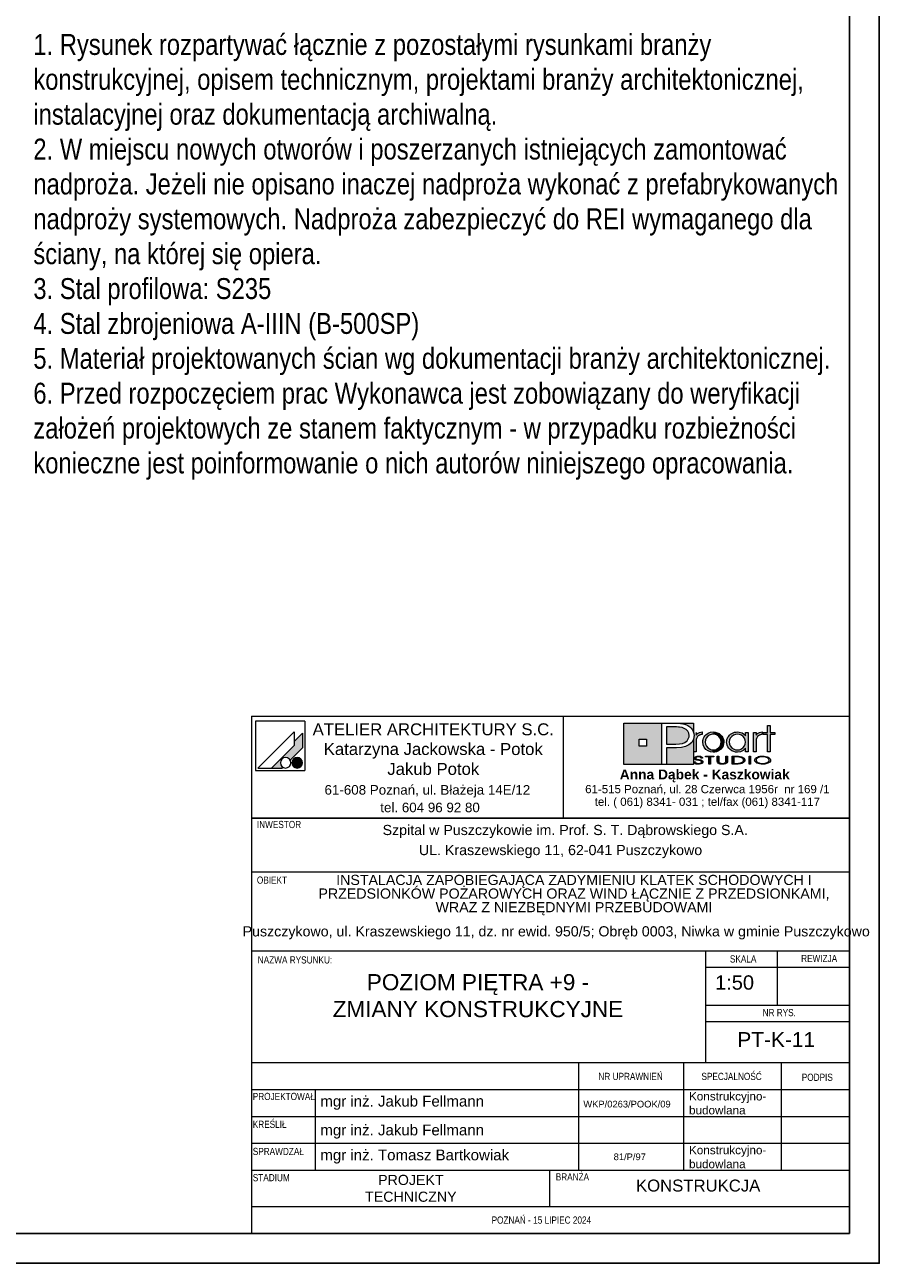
# Model space of a CAD drawing. Header units: metres. Extents: x -1979 to 4221, y -1333 to 1683.
# Tile 12 of 17: x 3506 to 4221, y -1333 to -297. Entities that reach past the tile are written whole.
import ezdxf

# ---------------------------------------------------------------- set-up
doc = ezdxf.new("R2010")
doc.units = ezdxf.units.M
doc.header["$LTSCALE"] = 50
doc.header["$MEASUREMENT"] = 0
for name, color, linetype in [('A_Arkusz', 7, 'Continuous'), ('BS_ram', 2, 'Continuous'), ('BZ_txs', 2, 'Continuous')]:
    doc.layers.add(name, color=color, linetype=linetype)
doc.styles.add('BIKTS', font='bikromsw.shx', dxfattribs={"width": 0.85})
doc.styles.add('GENERATED_STYLE_1', font='arial.ttf')
doc.styles.add('GENERATED_STYLE_2', font='txt')
doc.styles.add('GENERATED_STYLE_3', font='txt')

msp = doc.modelspace()

# ---------------------------------------------------------------- hatches: boundary and pattern name
at = {"layer": 'A_Arkusz', "linetype": 'Continuous', "lineweight": 15, "ltscale": 1000}
for points in [[(3738.24, -889.33), (3731.204, -896.366), (3731.204, -899.606), (3712.375, -918.435), (3721.424, -918.435), (3721.996, -917.862), (3721.334, -917.403), (3720.791, -916.859), (3720.35, -916.23), (3720.025, -915.533), (3719.826, -914.79), (3719.759, -914.024), (3719.826, -913.259), (3720.025, -912.516), (3720.35, -911.819), (3720.791, -911.19), (3721.334, -910.646), (3721.964, -910.205), (3722.661, -909.88), (3723.403, -909.681), (3724.169, -909.614), (3724.935, -909.681), (3725.677, -909.88), (3726.374, -910.205), (3727.004, -910.646), (3727.547, -911.19), (3728.007, -911.852), (3738.24, -901.619), (3738.24, -900.098)], [(3738.24, -901.619), (3738.24, -889.33), (3731.204, -896.366), (3731.204, -899.606), (3712.375, -918.435), (3721.424, -918.435), (3721.996, -917.863, -1.31477704), (3728.007, -911.852)], [(4067.533, -888.529), (4065.349, -888.529), (4065.349, -904.771), (4067.647, -904.771), (4067.668, -894.96, -0.14531134), (4068.296, -892.703, -0.14032895), (4070.736, -890.757), (4072.483, -890.419), (4072.483, -888.249), (4070.298, -888.61), (4068.648, -889.51), (4067.533, -890.949)], [(4073.033, -896.589), (4073.113, -895.507), (4073.356, -894.431), (4073.761, -893.36), (4074.309, -892.347), (4074.979, -891.436), (4075.772, -890.627), (4077.613, -889.317), (4079.65, -888.52), (4081.88, -888.232), (4081.985, -888.242), (4081.871, -890.09), (4081.066, -890.143), (4080.224, -890.314), (4079.387, -890.599), (4078.589, -890.983), (4077.859, -891.456), (4077.199, -892.018), (4076.096, -893.389), (4075.436, -894.939), (4075.216, -896.67), (4075.44, -898.47), (4076.112, -900.062), (4077.233, -901.444), (4078.625, -902.484), (4080.186, -903.107), (4081.068, -903.213), (4080.954, -905.06), (4079.634, -904.908), (4077.592, -904.123), (4075.772, -902.818), (4074.25, -901.013), (4073.337, -898.936)], [(4081.873, -890.07), (4083.644, -890.325), (4085.234, -890.996), (4086.681, -892.1), (4087.726, -893.403), (4088.352, -894.905), (4088.56, -896.605), (4088.411, -897.87), (4090.463, -898.656), (4090.574, -898.314), (4090.744, -896.687), (4090.65, -895.5), (4090.371, -894.327), (4089.875, -893.116), (4089.078, -891.816), (4088.025, -890.65), (4086.75, -889.672), (4085.208, -888.872), (4083.643, -888.409), (4081.985, -888.242)], [(4120.939, -890.757), (4120.5, -890.95), (4120.053, -891.211), (4119.598, -891.538), (4119.012, -892.06), (4118.558, -892.601), (4118.235, -893.163), (4118.02, -893.789), (4117.893, -894.531), (4117.85, -895.389), (4117.85, -904.771), (4115.553, -904.771), (4115.553, -888.63), (4117.736, -888.63), (4117.736, -890.949), (4118.851, -889.51), (4120.501, -888.61), (4122.686, -888.249), (4122.686, -890.419), (4122.007, -890.5), (4121.424, -890.612)], [(4129.47, -904.771), (4127.288, -904.771), (4127.288, -890.485), (4123.729, -890.485), (4123.729, -888.63), (4127.288, -888.63), (4127.288, -882.957), (4129.47, -882.957), (4129.47, -888.63), (4133.516, -888.63), (4133.516, -890.485), (4129.47, -890.485)], [(4084.538, -904.763), (4083.228, -905.067), (4081.897, -905.169), (4080.954, -905.06), (4081.068, -903.213), (4081.914, -903.315), (4083.661, -903.1), (4085.234, -902.456), (4086.629, -901.383), (4087.703, -900.005), (4088.346, -898.413), (4088.411, -897.87), (4090.463, -898.656), (4090.064, -899.88), (4089.214, -901.383), (4088.272, -902.533), (4087.143, -903.491), (4085.827, -904.258)], [(3732.037, -910.013), (3735.338, -918.169, -0.39153016), (3729.848, -915.881, -0.41896751)], [(3732.037, -910.013), (3735.338, -918.169, 0.45566332), (3737.698, -911.924, 0.39040178)], [(4066.877, -913.306), (4065.525, -913.306), (4065.629, -913.742), (4065.867, -914.129), (4066.238, -914.467), (4066.63, -914.704), (4067.038, -914.881), (4067.357, -914.985), (4067.622, -915.067), (4068.255, -915.194), (4068.915, -915.263), (4069.315, -915.243), (4069.734, -915.264), (4070.501, -915.214), (4071.436, -915.008), (4072.253, -914.666), (4072.839, -914.265), (4073.19, -913.821), (4073.307, -913.334), (4073.27, -913.06), (4073.143, -912.769), (4072.976, -912.533), (4072.673, -912.256), (4072.416, -912.076), (4071.986, -911.861), (4071.706, -911.753), (4071.226, -911.613), (4071.014, -911.571), (4070.956, -912.334), (4071.172, -912.407), (4071.654, -912.682), (4071.944, -913.001), (4072.041, -913.364), (4071.965, -913.692), (4071.763, -913.956), (4071.355, -914.258), (4071.06, -914.395), (4070.792, -914.489), (4070.32, -914.602), (4069.929, -914.66), (4069.597, -914.681), (4069.217, -914.676), (4068.768, -914.631), (4068.358, -914.55), (4068.016, -914.449), (4067.671, -914.3), (4067.477, -914.19), (4067.193, -913.947), (4066.992, -913.653)], [(4071.678, -910.207), (4073.001, -910.207), (4072.889, -909.725), (4072.554, -909.299), (4071.994, -908.927), (4071.267, -908.639), (4070.434, -908.467), (4069.495, -908.41), (4068.516, -908.47), (4067.653, -908.651), (4066.905, -908.953), (4066.371, -909.313), (4066.049, -909.726), (4065.942, -910.192), (4066.041, -910.645), (4066.337, -911.04), (4066.829, -911.378), (4067.213, -911.548), (4067.562, -911.662), (4067.868, -911.738), (4068.472, -911.851), (4069.02, -911.934), (4069.62, -912.027), (4070.188, -912.128), (4070.575, -912.216), (4070.956, -912.334), (4071.014, -911.571), (4070.442, -911.472), (4069.637, -911.349), (4068.69, -911.185), (4068.236, -911.084), (4067.808, -910.94), (4067.475, -910.736), (4067.275, -910.48), (4067.208, -910.172), (4067.306, -909.829), (4067.517, -909.57), (4067.903, -909.317), (4068.34, -909.144), (4068.836, -909.041), (4069.278, -909.014), (4069.722, -909.027), (4070.185, -909.085), (4070.577, -909.181), (4070.97, -909.34), (4071.331, -909.584), (4071.567, -909.873)], [(4079.499, -915.162), (4078.232, -915.162), (4078.232, -909.127), (4075.325, -909.127), (4075.325, -908.531), (4082.388, -908.531), (4082.388, -909.127), (4079.499, -909.127)], [(4092.472, -914.68), (4092.004, -914.881), (4091.468, -915.044), (4090.844, -915.176), (4090.191, -915.256), (4089.507, -915.282), (4088.57, -915.234), (4087.71, -915.088), (4086.927, -914.845), (4085.971, -914.307), (4085.397, -913.58), (4085.205, -912.664), (4085.205, -908.531), (4086.472, -908.531), (4086.472, -912.664), (4086.543, -913.184), (4086.755, -913.629), (4087.071, -913.958, 0.15426912), (4089.507, -914.641, 0.14972413), (4091.905, -913.999), (4092.259, -913.629)], [(4092.259, -913.629), (4092.472, -913.184), (4092.543, -912.664), (4092.543, -908.531), (4093.809, -908.531), (4093.809, -912.664), (4093.705, -913.365), (4093.393, -913.958), (4092.874, -914.442), (4092.472, -914.68)], [(4099.024, -914.565), (4100.405, -914.565), (4100.405, -915.162), (4097.757, -915.162), (4097.757, -908.531), (4100.405, -908.531), (4100.405, -909.127), (4099.024, -909.127)], [(4101.374, -908.531), (4102.965, -908.592), (4103.988, -908.727), (4103.983, -909.376), (4103.185, -909.247), (4102.105, -909.157), (4100.856, -909.127), (4100.405, -909.127), (4100.405, -908.531)], [(4105.559, -909.084), (4106.363, -909.405), (4107.051, -909.788), (4107.621, -910.235), (4108.074, -910.754), (4108.345, -911.294), (4108.436, -911.854), (4108.295, -912.557), (4107.873, -913.215), (4107.17, -913.83), (4106.474, -914.25), (4105.689, -914.587), (4104.814, -914.842), (4103.94, -914.999), (4103.945, -914.334), (4104.633, -914.177), (4105.585, -913.809), (4106.335, -913.336), (4106.799, -912.875), (4107.077, -912.374), (4107.17, -911.834), (4107.065, -911.267), (4106.749, -910.75), (4106.291, -910.342), (4105.619, -909.924), (4104.884, -909.613), (4103.983, -909.376), (4103.988, -908.727), (4104.361, -908.777)], [(4113.091, -915.162), (4111.824, -915.162), (4111.824, -908.531), (4113.091, -908.531)], [(4103.94, -914.999), (4103.826, -915.02), (4102.708, -915.126), (4101.459, -915.162), (4100.405, -915.162), (4100.405, -914.565), (4100.856, -914.565), (4101.632, -914.553), (4102.476, -914.519), (4102.889, -914.496), (4103.527, -914.419), (4103.945, -914.334)]]:
    msp.add_hatch(color=7, dxfattribs=at).paths.add_polyline_path(points)
at = {"layer": 'A_Arkusz', "linetype": 'Continuous', "lineweight": 5, "ltscale": 1000}
h = msp.add_hatch(color=7, dxfattribs=at)
h.paths.add_polyline_path([(4007.052, -880.987), (4038.796, -880.987), (4038.796, -915.375), (4007.052, -915.375)])
h.paths.add_polyline_path([(4020.043, -894.216), (4025.973, -894.216), (4025.973, -900.208), (4020.043, -900.208)], flags=0)
for points in [[(4051.052, -884.097), (4048.801, -884.083), (4042.886, -884.083), (4042.886, -898.392), (4050.535, -898.392), (4053.653, -898.24), (4056.193, -897.787), (4058.154, -897.033), (4059.178, -896.368), (4060.044, -895.557), (4060.755, -894.6), (4061.289, -893.542), (4061.608, -892.43), (4061.714, -891.263), (4061.432, -889.335), (4060.585, -887.645), (4059.139, -886.177), (4057.628, -885.25), (4055.825, -884.587), (4053.768, -884.212), (4052.707, -884.14)], [(4065.356, -880.987), (4065.349, -888.529), (4065.178, -887.932), (4064.396, -886.405), (4063.393, -885.072), (4062.18, -883.928), (4060.755, -882.974), (4059.389, -882.323), (4057.923, -881.813), (4056.359, -881.443), (4054.598, -881.191), (4050.589, -880.996), (4050.303, -880.99)], [(4042.886, -915.375), (4065.356, -915.375), (4065.356, -894.15), (4063.862, -896.988), (4061.439, -899.097), (4058.654, -900.424), (4055.321, -901.202), (4051.431, -901.471), (4042.886, -901.487)]]:
    msp.add_hatch(color=7, dxfattribs=at).paths.add_polyline_path(points)
at = {"layer": 'A_Arkusz', "linetype": 'Continuous', "lineweight": 15, "ltscale": 1000}
h = msp.add_hatch(color=7, dxfattribs=at)
h.paths.add_polyline_path([(4108.872, -901.94), (4107.026, -903.735), (4104.798, -904.811), (4102.191, -905.169), (4100.551, -905.033), (4098.967, -904.622), (4097.441, -903.936), (4096.126, -903.053), (4095.023, -901.951), (4094.136, -900.631), (4093.548, -899.342), (4093.194, -898.027), (4093.076, -896.687), (4093.146, -895.636), (4093.358, -894.596), (4093.712, -893.567), (4094.195, -892.589), (4094.788, -891.694), (4095.493, -890.883), (4096.41, -890.087), (4097.44, -889.421), (4098.581, -888.887), (4099.752, -888.523), (4100.961, -888.305), (4102.208, -888.232), (4103.553, -888.325), (4104.815, -888.601), (4105.996, -889.061), (4107.071, -889.701), (4108.03, -890.51), (4108.872, -891.489), (4108.872, -890.098), (4108.872, -888.63), (4111.055, -888.63), (4111.055, -894.996), (4111.055, -904.771), (4108.872, -904.771), (4108.872, -903.523)])
h.paths.add_polyline_path([(4099.278, -890.751, 0.47107729), (4096.33, -900.168, 0.49472377), (4107.211, -900.988, 0.38725775), (4107.021, -892.168, 0.31404201)], flags=0)
h = msp.add_hatch(color=7, dxfattribs=at)
h.paths.add_polyline_path([(4123.163, -908.41, 0.13099109), (4118.008, -909.657, 0.25065791), (4116.474, -911.811, 0.25061745), (4117.705, -913.831, 0.14135121), (4123.182, -915.282, 0.11772257), (4128.113, -914.15, 0.24590493), (4129.853, -911.843, 0.23736576), (4128.631, -909.864, 0.14388747)])
h.paths.add_polyline_path([(4123.163, -909.006, 0.12859728), (4119.294, -909.867), (4118.833, -910.149), (4118.477, -910.437), (4118.138, -910.799), (4117.917, -911.142), (4117.798, -911.449), (4117.741, -911.824), (4117.889, -912.512), (4118.333, -913.139), (4119.146, -913.742, 0.12697419), (4123.182, -914.686, 0.1132136), (4126.992, -913.85), (4127.693, -913.393), (4128.106, -913.014), (4128.373, -912.639), (4128.533, -912.252), (4128.586, -911.854), (4128.501, -911.346), (4128.245, -910.86), (4127.819, -910.396), (4127.155, -909.936, 0.11716039)], flags=0)

# ---------------------------------------------------------------- linework, layer by layer
at = {"layer": 'A_Arkusz', "color": 7, "linetype": 'Continuous', "lineweight": 15, "ltscale": 1000}
for p, q in [((3695.727, -875.023), (3695.727, -960.398)), ((3695.727, -875.034), (4195.727, -875.034)), ((3698.955, -879.292), (3698.955, -920.601)), ((3740.264, -879.292), (3698.955, -879.292)), ((3740.264, -879.292), (3740.264, -920.601)), ((3956.315, -875.023), (3956.315, -960.398)), ((3731.204, -888.13), (3700.899, -918.435)), ((3731.204, -888.13), (3731.204, -899.606)), ((3738.24, -889.33), (3731.204, -896.366)), ((3738.24, -889.33), (3738.24, -900.098)), ((4007.052, -880.987), (4065.356, -880.987)), ((4007.052, -915.375), (4007.052, -880.987)), ((4038.796, -915.375), (4038.796, -880.987)), ((4038.796, -880.987), (4050.178, -880.987)), ((4042.886, -884.083), (4042.886, -898.392)), ((4048.801, -884.083), (4042.886, -884.083)), ((4051.052, -884.097), (4048.801, -884.083)), ((4050.178, -880.987), (4052.538, -881.038)), ((4052.707, -884.14), (4051.052, -884.097)), ((4052.538, -881.038), (4054.598, -881.191)), ((4053.768, -884.212), (4052.707, -884.14)), ((4055.825, -884.587), (4053.768, -884.212)), ((4054.598, -881.191), (4056.359, -881.443)), ((4057.628, -885.25), (4055.825, -884.587)), ((4056.359, -881.443), (4057.923, -881.813)), ((4059.174, -886.198), (4057.628, -885.25)), ((4057.923, -881.813), (4059.389, -882.323)), ((4060.585, -887.645), (4059.174, -886.198)), ((4059.389, -882.323), (4060.755, -882.974)), ((4061.432, -889.335), (4060.585, -887.645)), ((4060.755, -882.974), (4062.18, -883.928)), ((4061.714, -891.263), (4061.432, -889.335)), ((4062.18, -883.928), (4063.393, -885.072)), ((4063.393, -885.072), (4064.396, -886.405)), ((4064.396, -886.405), (4065.178, -887.932)), ((4065.178, -887.932), (4065.647, -889.57)), ((4065.356, -880.987), (4065.349, -888.63)), ((4065.647, -889.57), (4065.804, -891.315)), ((4067.533, -888.63), (4067.533, -890.949)), ((4067.533, -890.949), (4068.648, -889.51)), ((4068.648, -889.51), (4070.298, -888.61)), ((4070.736, -890.757), (4070.296, -890.95)), ((4070.298, -888.61), (4072.483, -888.249)), ((4071.22, -890.612), (4070.736, -890.757)), ((4071.803, -890.5), (4071.22, -890.612)), ((4072.483, -890.419), (4071.803, -890.5)), ((4072.483, -888.249), (4072.483, -890.419)), ((4074.979, -891.436), (4075.772, -890.627)), ((4075.772, -890.627), (4077.613, -889.317)), ((4077.613, -889.317), (4079.65, -888.52)), ((4079.387, -890.599), (4078.589, -890.983)), ((4080.224, -890.314), (4079.387, -890.599)), ((4079.65, -888.52), (4081.88, -888.232)), ((4081.066, -890.143), (4080.224, -890.314)), ((4081.914, -890.087), (4081.066, -890.143)), ((4081.88, -888.232), (4083.586, -888.392)), ((4083.644, -890.325), (4081.914, -890.087)), ((4083.586, -888.392), (4085.208, -888.872)), ((4085.234, -890.996), (4083.644, -890.325)), ((4085.208, -888.872), (4086.75, -889.672)), ((4086.75, -889.672), (4088.025, -890.65)), ((4088.025, -890.65), (4089.078, -891.816)), ((4094.788, -891.694), (4095.493, -890.883)), ((4095.493, -890.883), (4096.41, -890.087)), ((4096.41, -890.087), (4097.44, -889.421)), ((4097.44, -889.421), (4098.581, -888.887)), ((4098.581, -888.887), (4099.752, -888.523)), ((4100.387, -890.305), (4098.759, -890.959)), ((4099.752, -888.523), (4100.961, -888.305)), ((4102.174, -890.087), (4100.387, -890.305)), ((4100.961, -888.305), (4102.208, -888.232)), ((4103.958, -890.328), (4102.174, -890.087)), ((4102.208, -888.232), (4103.553, -888.325)), ((4103.553, -888.325), (4104.815, -888.601)), ((4105.547, -890.988), (4103.958, -890.328)), ((4104.815, -888.601), (4105.996, -889.061)), ((4105.996, -889.061), (4107.071, -889.701)), ((4107.071, -889.701), (4108.03, -890.51)), ((4108.03, -890.51), (4108.872, -891.489)), ((4108.872, -891.489), (4108.872, -888.63)), ((4108.872, -888.63), (4111.055, -888.63)), ((4111.055, -888.63), (4111.055, -904.771)), ((4115.553, -904.771), (4115.553, -888.63)), ((4115.553, -888.63), (4117.736, -888.63)), ((4117.736, -888.63), (4117.736, -890.949)), ((4117.736, -890.949), (4118.851, -889.51)), ((4118.851, -889.51), (4120.501, -888.61)), ((4120.939, -890.757), (4120.5, -890.95)), ((4120.501, -888.61), (4122.686, -888.249)), ((4121.424, -890.612), (4120.939, -890.757)), ((4122.007, -890.5), (4121.424, -890.612)), ((4122.686, -890.419), (4122.007, -890.5)), ((4122.686, -888.249), (4122.686, -890.419)), ((4123.729, -890.485), (4123.729, -888.63)), ((4123.729, -888.63), (4127.288, -888.63)), ((4127.288, -890.485), (4123.729, -890.485)), ((4127.288, -888.63), (4127.288, -882.957)), ((4127.288, -882.957), (4129.47, -882.957)), ((4127.288, -904.771), (4127.288, -890.485)), ((4129.47, -882.957), (4129.47, -888.63)), ((4129.47, -888.63), (4133.516, -888.63)), ((4133.516, -890.485), (4129.47, -890.485)), ((4129.47, -890.485), (4129.47, -904.771)), ((4133.516, -888.63), (4133.516, -890.485)), ((3731.204, -899.606), (3712.375, -918.435)), ((3738.24, -900.098), (3738.24, -901.619)), ((4020.043, -894.216), (4025.973, -894.216)), ((4020.043, -894.216), (4025.973, -894.216)), ((4020.043, -900.208), (4020.043, -894.216)), ((4025.973, -900.208), (4020.043, -900.208)), ((4025.973, -894.216), (4025.973, -900.208)), ((4025.973, -894.216), (4025.973, -900.208)), ((4042.886, -898.392), (4050.535, -898.392)), ((4050.535, -898.392), (4053.653, -898.24)), ((4055.237, -901.221), (4051.188, -901.487)), ((4053.653, -898.24), (4056.193, -897.787)), ((4058.654, -900.424), (4055.237, -901.221)), ((4056.193, -897.787), (4058.154, -897.033)), ((4058.154, -897.033), (4059.178, -896.368)), ((4061.439, -899.097), (4058.654, -900.424)), ((4059.178, -896.368), (4060.044, -895.557)), ((4060.044, -895.557), (4060.755, -894.6)), ((4060.755, -894.6), (4061.289, -893.542)), ((4061.289, -893.542), (4061.608, -892.43)), ((4063.862, -896.988), (4061.439, -899.097)), ((4061.608, -892.43), (4061.714, -891.263)), ((4065.318, -894.393), (4063.862, -896.988)), ((4065.804, -891.315), (4065.318, -894.393)), ((4065.356, -894.325), (4065.356, -915.375)), ((4067.69, -894.531), (4067.647, -895.389)), ((4067.647, -895.389), (4067.647, -904.771)), ((4067.817, -893.789), (4067.69, -894.531)), ((4068.031, -893.163), (4067.817, -893.789)), ((4068.354, -892.601), (4068.031, -893.163)), ((4068.808, -892.06), (4068.354, -892.601)), ((4069.395, -891.538), (4068.808, -892.06)), ((4069.849, -891.211), (4069.395, -891.538)), ((4070.296, -890.95), (4069.849, -891.211)), ((4073.033, -896.589), (4073.113, -895.507)), ((4073.337, -898.936), (4073.033, -896.589)), ((4073.113, -895.507), (4073.356, -894.431)), ((4074.25, -901.013), (4073.337, -898.936)), ((4073.356, -894.431), (4073.761, -893.36)), ((4073.761, -893.36), (4074.309, -892.347)), ((4075.772, -902.818), (4074.25, -901.013)), ((4074.309, -892.347), (4074.979, -891.436)), ((4075.436, -894.939), (4075.216, -896.67)), ((4075.216, -896.67), (4075.44, -898.47)), ((4076.096, -893.389), (4075.436, -894.939)), ((4075.44, -898.47), (4076.112, -900.062)), ((4077.199, -892.018), (4076.096, -893.389)), ((4076.112, -900.062), (4077.233, -901.444)), ((4077.859, -891.456), (4077.199, -892.018)), ((4078.589, -890.983), (4077.859, -891.456)), ((4086.681, -892.1), (4085.234, -890.996)), ((4086.629, -901.383), (4087.703, -900.005)), ((4087.726, -893.403), (4086.681, -892.1)), ((4087.703, -900.005), (4088.346, -898.413)), ((4088.352, -894.905), (4087.726, -893.403)), ((4088.346, -898.413), (4088.56, -896.605)), ((4088.56, -896.605), (4088.352, -894.905)), ((4089.078, -891.816), (4089.907, -893.168)), ((4090.064, -899.88), (4089.214, -901.383)), ((4089.907, -893.168), (4090.371, -894.327)), ((4090.574, -898.314), (4090.064, -899.88)), ((4090.371, -894.327), (4090.65, -895.5)), ((4090.744, -896.687), (4090.574, -898.314)), ((4090.65, -895.5), (4090.744, -896.687)), ((4093.076, -896.687), (4093.146, -895.636)), ((4093.194, -898.027), (4093.076, -896.687)), ((4093.146, -895.636), (4093.358, -894.596)), ((4093.548, -899.342), (4093.194, -898.027)), ((4093.358, -894.596), (4093.712, -893.567)), ((4094.136, -900.631), (4093.548, -899.342)), ((4093.712, -893.567), (4094.195, -892.589)), ((4095.023, -901.951), (4094.136, -900.631)), ((4094.195, -892.589), (4094.788, -891.694)), ((4095.484, -894.935), (4095.259, -896.589)), ((4095.259, -896.589), (4095.475, -898.34)), ((4095.475, -898.34), (4096.124, -899.905)), ((4096.162, -893.421), (4095.484, -894.935)), ((4096.124, -899.905), (4097.207, -901.285)), ((4097.292, -892.05), (4096.162, -893.421)), ((4097.207, -901.285), (4097.877, -901.869)), ((4098.759, -890.959), (4097.292, -892.05)), ((4106.941, -892.067), (4105.547, -890.988)), ((4106.924, -901.351), (4108.007, -899.981)), ((4108.015, -893.435), (4106.941, -892.067)), ((4108.007, -899.981), (4108.656, -898.436)), ((4108.658, -894.986), (4108.015, -893.435)), ((4108.656, -898.436), (4108.872, -896.714)), ((4108.872, -896.714), (4108.658, -894.986)), ((4117.893, -894.531), (4117.85, -895.389)), ((4117.85, -895.389), (4117.85, -904.771)), ((4118.02, -893.789), (4117.893, -894.531)), ((4118.235, -893.163), (4118.02, -893.789)), ((4118.558, -892.601), (4118.235, -893.163)), ((4119.012, -892.06), (4118.558, -892.601)), ((4119.598, -891.538), (4119.012, -892.06)), ((4120.053, -891.211), (4119.598, -891.538)), ((4120.5, -890.95), (4120.053, -891.211)), ((3738.24, -901.619), (3728.007, -911.852)), ((4042.886, -901.487), (4042.886, -915.375)), ((4051.188, -901.487), (4042.886, -901.487)), ((4067.647, -904.771), (4065.349, -904.771)), ((4065.942, -910.192), (4066.049, -909.726)), ((4066.041, -910.645), (4065.942, -910.192)), ((4066.337, -911.04), (4066.041, -910.645)), ((4066.049, -909.726), (4066.371, -909.313)), ((4066.829, -911.378), (4066.337, -911.04)), ((4066.371, -909.313), (4066.905, -908.953)), ((4067.102, -911.507), (4066.829, -911.378)), ((4066.905, -908.953), (4067.653, -908.651)), ((4067.4, -911.617), (4067.102, -911.507)), ((4067.285, -909.855), (4067.208, -910.172)), ((4067.208, -910.172), (4067.275, -910.48)), ((4067.275, -910.48), (4067.475, -910.736)), ((4067.517, -909.57), (4067.285, -909.855)), ((4067.723, -911.707), (4067.4, -911.617)), ((4067.475, -910.736), (4067.808, -910.94)), ((4067.903, -909.317), (4067.517, -909.57)), ((4067.653, -908.651), (4068.516, -908.47)), ((4067.808, -910.94), (4068.236, -911.084)), ((4068.34, -909.144), (4067.903, -909.317)), ((4068.236, -911.084), (4068.862, -911.223)), ((4068.836, -909.041), (4068.34, -909.144)), ((4068.516, -908.47), (4069.495, -908.41)), ((4069.391, -909.006), (4068.836, -909.041)), ((4068.862, -911.223), (4069.688, -911.358)), ((4069.988, -909.044), (4069.391, -909.006)), ((4069.495, -908.41), (4070.434, -908.467)), ((4069.688, -911.358), (4070.366, -911.459)), ((4070.513, -909.155), (4069.988, -909.044)), ((4070.366, -911.459), (4070.879, -911.545)), ((4070.434, -908.467), (4071.267, -908.639)), ((4070.97, -909.34), (4070.513, -909.155)), ((4070.879, -911.545), (4071.226, -911.613)), ((4071.331, -909.584), (4070.97, -909.34)), ((4071.226, -911.613), (4071.495, -911.683)), ((4071.267, -908.639), (4071.994, -908.927)), ((4071.567, -909.873), (4071.331, -909.584)), ((4071.678, -910.207), (4071.567, -909.873)), ((4073.001, -910.207), (4071.678, -910.207)), ((4071.994, -908.927), (4072.554, -909.299)), ((4072.554, -909.299), (4072.889, -909.725)), ((4072.889, -909.725), (4073.001, -910.207)), ((4075.325, -909.127), (4075.325, -908.531)), ((4075.325, -908.531), (4082.388, -908.531)), ((4078.232, -909.127), (4075.325, -909.127)), ((4077.592, -904.123), (4075.772, -902.818)), ((4077.233, -901.444), (4078.625, -902.484)), ((4079.634, -904.908), (4077.592, -904.123)), ((4078.232, -915.162), (4078.232, -909.127)), ((4078.625, -902.484), (4080.186, -903.107)), ((4082.388, -909.127), (4079.499, -909.127)), ((4079.499, -909.127), (4079.499, -915.162)), ((4081.897, -905.169), (4079.634, -904.908)), ((4080.186, -903.107), (4081.914, -903.315)), ((4083.228, -905.067), (4081.897, -905.169)), ((4081.914, -903.315), (4083.661, -903.1)), ((4082.388, -908.531), (4082.388, -909.127)), ((4084.538, -904.763), (4083.228, -905.067)), ((4083.661, -903.1), (4085.234, -902.456)), ((4085.827, -904.258), (4084.538, -904.763)), ((4085.205, -908.531), (4086.472, -908.531)), ((4085.205, -912.664), (4085.205, -908.531)), ((4085.234, -902.456), (4086.629, -901.383)), ((4087.143, -903.491), (4085.827, -904.258)), ((4086.472, -908.531), (4086.472, -912.664)), ((4088.272, -902.533), (4087.143, -903.491)), ((4089.214, -901.383), (4088.272, -902.533)), ((4092.543, -912.664), (4092.543, -908.531)), ((4092.543, -908.531), (4093.809, -908.531)), ((4093.809, -908.531), (4093.809, -912.664)), ((4096.126, -903.053), (4095.023, -901.951)), ((4097.441, -903.936), (4096.126, -903.053)), ((4098.967, -904.622), (4097.441, -903.936)), ((4097.757, -915.162), (4097.757, -908.531)), ((4097.757, -908.531), (4100.405, -908.531)), ((4097.757, -915.162), (4097.757, -908.531)), ((4097.757, -908.531), (4101.374, -908.531)), ((4097.877, -901.869), (4098.636, -902.364)), ((4098.636, -902.364), (4099.481, -902.769)), ((4100.551, -905.033), (4098.967, -904.622)), ((4100.405, -909.127), (4099.024, -909.127)), ((4099.024, -909.127), (4099.024, -914.565)), ((4100.856, -909.127), (4099.024, -909.127)), ((4099.024, -909.127), (4099.024, -914.565)), ((4099.481, -902.769), (4100.375, -903.073)), ((4100.375, -903.073), (4101.278, -903.254)), ((4100.405, -908.531), (4100.405, -909.127)), ((4102.191, -905.169), (4100.551, -905.033)), ((4102.105, -909.157), (4100.856, -909.127)), ((4101.278, -903.254), (4102.191, -903.315)), ((4101.374, -908.531), (4102.965, -908.592)), ((4103.185, -909.247), (4102.105, -909.157)), ((4102.191, -903.315), (4103.933, -903.096)), ((4104.798, -904.811), (4102.191, -905.169)), ((4102.965, -908.592), (4104.361, -908.777)), ((4104.097, -909.395), (4103.185, -909.247)), ((4103.933, -903.096), (4105.511, -902.442)), ((4104.884, -909.613), (4104.097, -909.395)), ((4104.361, -908.777), (4105.559, -909.084)), ((4107.026, -903.735), (4104.798, -904.811)), ((4105.593, -909.908), (4104.884, -909.613)), ((4105.511, -902.442), (4106.924, -901.351)), ((4105.559, -909.084), (4106.363, -909.405)), ((4106.225, -910.283), (4105.593, -909.908)), ((4106.749, -910.75), (4106.225, -910.283)), ((4106.363, -909.405), (4107.051, -909.788)), ((4107.065, -911.267), (4106.749, -910.75)), ((4108.872, -901.94), (4107.026, -903.735)), ((4107.051, -909.788), (4107.621, -910.235)), ((4107.17, -911.834), (4107.065, -911.267)), ((4107.621, -910.235), (4108.074, -910.754)), ((4108.074, -910.754), (4108.345, -911.294)), ((4108.345, -911.294), (4108.436, -911.854)), ((4108.872, -904.771), (4108.872, -901.94)), ((4111.055, -904.771), (4108.872, -904.771)), ((4111.824, -915.162), (4111.824, -908.531)), ((4111.824, -908.531), (4113.091, -908.531)), ((4111.824, -915.162), (4111.824, -908.531)), ((4111.824, -908.531), (4113.091, -908.531)), ((4113.091, -908.531), (4113.091, -915.162)), ((4113.091, -908.531), (4113.091, -915.162)), ((4117.85, -904.771), (4115.553, -904.771)), ((4116.474, -911.811), (4116.569, -911.243)), ((4116.569, -911.243), (4116.853, -910.696)), ((4116.853, -910.696), (4117.327, -910.167)), ((4117.327, -910.167), (4118.008, -909.657)), ((4117.785, -911.483), (4117.741, -911.824)), ((4117.917, -911.142), (4117.785, -911.483)), ((4118.138, -910.799), (4117.917, -911.142)), ((4118.008, -909.657), (4118.856, -909.222)), ((4118.448, -910.46), (4118.138, -910.799)), ((4118.833, -910.149), (4118.448, -910.46)), ((4119.294, -909.867), (4118.833, -910.149)), ((4118.856, -909.222), (4119.869, -908.861)), ((4120.44, -909.389), (4119.294, -909.867)), ((4119.869, -908.861), (4120.902, -908.617)), ((4121.729, -909.102), (4120.44, -909.389)), ((4120.902, -908.617), (4122, -908.466)), ((4123.163, -909.006), (4121.729, -909.102)), ((4122, -908.466), (4123.163, -908.41)), ((4123.163, -908.41), (4124.481, -908.476)), ((4124.046, -909.047), (4123.163, -909.006)), ((4124.879, -909.155), (4124.046, -909.047)), ((4124.481, -908.476), (4125.729, -908.675)), ((4125.662, -909.331), (4124.879, -909.155)), ((4126.515, -909.621), (4125.662, -909.331)), ((4125.729, -908.675), (4126.909, -909.006)), ((4127.234, -909.975), (4126.515, -909.621)), ((4126.909, -909.006), (4127.856, -909.401)), ((4127.819, -910.396), (4127.234, -909.975)), ((4129.47, -904.771), (4127.288, -904.771)), ((4128.245, -910.86), (4127.819, -910.396)), ((4127.856, -909.401), (4128.631, -909.864)), ((4128.501, -911.346), (4128.245, -910.86)), ((4128.586, -911.854), (4128.501, -911.346)), ((4128.631, -909.864), (4129.235, -910.396)), ((4129.235, -910.396), (4129.579, -910.861)), ((4129.579, -910.861), (4129.785, -911.343)), ((4129.785, -911.343), (4129.853, -911.843)), ((3698.955, -920.601), (3740.264, -920.601)), ((3700.899, -918.435), (3721.424, -918.435)), ((3721.996, -917.863), (3721.424, -918.435)), ((4065.356, -915.375), (4007.052, -915.375)), ((4042.886, -915.375), (4038.796, -915.375)), ((4065.629, -913.742), (4065.525, -913.306)), ((4065.525, -913.306), (4066.877, -913.306)), ((4065.867, -914.129), (4065.629, -913.742)), ((4066.238, -914.467), (4065.867, -914.129)), ((4066.63, -914.704), (4066.238, -914.467)), ((4067.091, -914.904), (4066.63, -914.704)), ((4066.877, -913.306), (4066.992, -913.653)), ((4066.992, -913.653), (4067.193, -913.947)), ((4067.622, -915.067), (4067.091, -914.904)), ((4067.193, -913.947), (4067.477, -914.19)), ((4067.477, -914.19), (4067.722, -914.329)), ((4068.2, -915.187), (4067.622, -915.067)), ((4067.722, -914.329), (4068.016, -914.449)), ((4068.113, -911.79), (4067.723, -911.707)), ((4068.016, -914.449), (4068.358, -914.55)), ((4068.607, -911.875), (4068.113, -911.79)), ((4068.809, -915.259), (4068.2, -915.187)), ((4068.358, -914.55), (4068.725, -914.626)), ((4069.208, -911.961), (4068.607, -911.875)), ((4068.725, -914.626), (4069.097, -914.671)), ((4069.448, -915.282), (4068.809, -915.259)), ((4069.097, -914.671), (4069.476, -914.686)), ((4070.032, -912.093), (4069.208, -911.961)), ((4070.501, -915.214), (4069.448, -915.282)), ((4069.476, -914.686), (4069.812, -914.673)), ((4069.812, -914.673), (4070.15, -914.634)), ((4070.687, -912.242), (4070.032, -912.093)), ((4070.15, -914.634), (4070.49, -914.57)), ((4070.49, -914.57), (4070.816, -914.483)), ((4071.436, -915.008), (4070.501, -915.214)), ((4071.172, -912.407), (4070.687, -912.242)), ((4070.816, -914.483), (4071.104, -914.379)), ((4071.104, -914.379), (4071.355, -914.258)), ((4071.654, -912.682), (4071.172, -912.407)), ((4071.355, -914.258), (4071.737, -913.99)), ((4072.253, -914.666), (4071.436, -915.008)), ((4071.495, -911.683), (4071.77, -911.774)), ((4071.944, -913.001), (4071.654, -912.682)), ((4071.737, -913.99), (4071.965, -913.692)), ((4071.77, -911.774), (4072.051, -911.886)), ((4072.041, -913.364), (4071.944, -913.001)), ((4071.965, -913.692), (4072.041, -913.364)), ((4072.051, -911.886), (4072.416, -912.076)), ((4072.839, -914.265), (4072.253, -914.666)), ((4072.416, -912.076), (4072.724, -912.291)), ((4072.724, -912.291), (4072.976, -912.533)), ((4073.19, -913.821), (4072.839, -914.265)), ((4072.976, -912.533), (4073.16, -912.792)), ((4073.16, -912.792), (4073.27, -913.06)), ((4073.307, -913.334), (4073.19, -913.821)), ((4073.27, -913.06), (4073.307, -913.334)), ((4079.499, -915.162), (4078.232, -915.162)), ((4085.397, -913.58), (4085.205, -912.664)), ((4085.971, -914.307), (4085.397, -913.58)), ((4086.927, -914.845), (4085.971, -914.307)), ((4086.472, -912.664), (4086.543, -913.184)), ((4086.543, -913.184), (4086.755, -913.629)), ((4086.755, -913.629), (4087.11, -913.999)), ((4087.71, -915.088), (4086.927, -914.845)), ((4087.11, -913.999), (4087.397, -914.185)), ((4087.397, -914.185), (4087.74, -914.343)), ((4088.57, -915.234), (4087.71, -915.088)), ((4087.74, -914.343), (4088.136, -914.472)), ((4088.136, -914.472), (4088.573, -914.566)), ((4089.507, -915.282), (4088.57, -915.234)), ((4088.573, -914.566), (4089.031, -914.622)), ((4089.031, -914.622), (4089.507, -914.641)), ((4089.507, -914.641), (4089.984, -914.622)), ((4090.191, -915.256), (4089.507, -915.282)), ((4089.984, -914.622), (4090.441, -914.564)), ((4090.844, -915.176), (4090.191, -915.256)), ((4090.441, -914.564), (4090.878, -914.469)), ((4091.468, -915.044), (4090.844, -915.176)), ((4090.878, -914.469), (4091.275, -914.34)), ((4091.275, -914.34), (4091.618, -914.184)), ((4092.004, -914.881), (4091.468, -915.044)), ((4091.618, -914.184), (4091.905, -913.999)), ((4091.905, -913.999), (4092.259, -913.629)), ((4092.472, -914.68), (4092.004, -914.881)), ((4092.259, -913.629), (4092.472, -913.184)), ((4092.472, -913.184), (4092.543, -912.664)), ((4092.874, -914.442), (4092.472, -914.68)), ((4093.393, -913.958), (4092.874, -914.442)), ((4093.705, -913.365), (4093.393, -913.958)), ((4093.809, -912.664), (4093.705, -913.365)), ((4100.405, -915.162), (4097.757, -915.162)), ((4101.459, -915.162), (4097.757, -915.162)), ((4099.024, -914.565), (4100.405, -914.565)), ((4099.024, -914.565), (4100.856, -914.565)), ((4100.405, -914.565), (4100.405, -915.162)), ((4100.856, -914.565), (4101.969, -914.548)), ((4102.708, -915.126), (4101.459, -915.162)), ((4101.969, -914.548), (4102.889, -914.496)), ((4103.826, -915.02), (4102.708, -915.126)), ((4102.889, -914.496), (4103.616, -914.409)), ((4103.616, -914.409), (4104.678, -914.167)), ((4104.814, -914.842), (4103.826, -915.02)), ((4104.678, -914.167), (4105.585, -913.809)), ((4105.689, -914.587), (4104.814, -914.842)), ((4105.585, -913.809), (4106.335, -913.336)), ((4106.474, -914.25), (4105.689, -914.587)), ((4106.335, -913.336), (4106.799, -912.875)), ((4107.17, -913.83), (4106.474, -914.25)), ((4106.799, -912.875), (4107.077, -912.374)), ((4107.077, -912.374), (4107.17, -911.834)), ((4107.873, -913.215), (4107.17, -913.83)), ((4108.295, -912.557), (4107.873, -913.215)), ((4108.436, -911.854), (4108.295, -912.557)), ((4113.091, -915.162), (4111.824, -915.162)), ((4113.091, -915.162), (4111.824, -915.162)), ((4116.544, -912.332), (4116.474, -911.811)), ((4116.753, -912.827), (4116.544, -912.332)), ((4117.103, -913.296), (4116.753, -912.827)), ((4117.705, -913.831), (4117.103, -913.296)), ((4118.476, -914.294), (4117.705, -913.831)), ((4117.741, -911.824), (4117.889, -912.512)), ((4117.889, -912.512), (4118.333, -913.139)), ((4118.333, -913.139), (4119.073, -913.704)), ((4119.417, -914.686), (4118.476, -914.294)), ((4119.073, -913.704), (4119.617, -913.986)), ((4120.6, -915.017), (4119.417, -914.686)), ((4119.617, -913.986), (4120.224, -914.224)), ((4120.224, -914.224), (4120.896, -914.419)), ((4121.855, -915.216), (4120.6, -915.017)), ((4120.896, -914.419), (4121.636, -914.567)), ((4121.636, -914.567), (4122.398, -914.656)), ((4123.182, -915.282), (4121.855, -915.216)), ((4122.398, -914.656), (4123.182, -914.686)), ((4123.182, -914.686), (4124.253, -914.629)), ((4124.139, -915.246), (4123.182, -915.282)), ((4125.077, -915.136), (4124.139, -915.246)), ((4124.253, -914.629), (4125.268, -914.461)), ((4125.993, -914.952), (4125.077, -915.136)), ((4125.268, -914.461), (4126.227, -914.18)), ((4126.768, -914.734), (4125.993, -914.952)), ((4126.227, -914.18), (4126.992, -913.85)), ((4127.475, -914.467), (4126.768, -914.734)), ((4126.992, -913.85), (4127.618, -913.461)), ((4128.113, -914.15), (4127.475, -914.467)), ((4127.618, -913.461), (4128.106, -913.014)), ((4128.106, -913.014), (4128.373, -912.639)), ((4129.08, -913.458), (4128.113, -914.15)), ((4128.373, -912.639), (4128.533, -912.252)), ((4128.533, -912.252), (4128.586, -911.854)), ((4129.66, -912.689), (4129.08, -913.458)), ((4129.853, -911.843), (4129.66, -912.689)), ((3695.727, -960.398), (4195.727, -960.398)), ((3695.727, -960.398), (3695.727, -1307.668)), ((4195.727, -960.398), (3695.727, -960.398)), ((3695.727, -1005.398), (4195.727, -1005.398)), ((3695.727, -1071.397), (4195.727, -1071.397)), ((4075.727, -1164.853), (4075.727, -1071.397)), ((4135.727, -1116.875), (4135.727, -1071.397)), ((4075.727, -1085.004), (4195.727, -1085.004)), ((4075.727, -1116.875), (4195.727, -1116.875)), ((4075.727, -1130.482), (4195.727, -1130.482)), ((3695.727, -1164.853), (4195.727, -1164.853)), ((3969.49, -1254.853), (3969.49, -1164.853)), ((4057.364, -1254.853), (4057.364, -1164.853)), ((4138.961, -1254.853), (4138.961, -1164.853)), ((3695.727, -1187.353), (4195.727, -1187.353)), ((3749.216, -1254.853), (3749.216, -1187.353)), ((3695.727, -1209.853), (4195.727, -1209.853)), ((3695.727, -1232.353), (4195.727, -1232.353)), ((3749.216, -1232.353), (4195.727, -1232.353)), ((3695.727, -1254.853), (4195.033, -1254.853)), ((3765.727, -1254.853), (4195.727, -1254.853)), ((3945.033, -1254.853), (3945.033, -1285.164)), ((3695.727, -1285.164), (4195.727, -1285.164)), ((3695.727, -1285.164), (4195.727, -1285.164))]:
    msp.add_line(p, q, dxfattribs=at)
for centre, start, end in [((3724.169, -914.024), 0, 180), ((3733.83, -914.024), 0, 180), ((3724.169, -914.024), 180, 0), ((3733.83, -914.024), 180, 0)]:
    msp.add_arc(centre, 4.41, start, end, dxfattribs=at)
at = {"layer": 'BS_ram', "color": 1}
msp.add_lwpolyline([(-1979.273, -1332.668), (-1979.273, 1637.332), (4220.727, 1637.332), (4220.727, -1332.668)], close=True, dxfattribs=at)
at = {"layer": 'BS_ram'}
msp.add_lwpolyline([(-1829.273, -1307.668), (-1829.273, 1612.332), (4195.727, 1612.332), (4195.727, -1307.668)], close=True, dxfattribs=at)

# ---------------------------------------------------------------- texts
at = {"layer": 'A_Arkusz', "color": 7, "linetype": 'Continuous', "lineweight": 15}
for s, insert, char_height, attachment_point, style in [('\\A1;{\\fArial|b0|i0|c238|p38;ATELIER ARCHITEKTURY S.C.}', (3847.672, -886.113), 9.99959, 5, 'GENERATED_STYLE_1'), ('\\A1;{\\fArial|b0|i0|c238|p38;Katarzyna Jackowska - Potok}', (3847.672, -904.041), 9.99959, 5, 'GENERATED_STYLE_1'), ('\\A1;{\\fArial|b0|i0|c238|p38;Jakub Potok}', (3847.672, -919.254), 9.99959, 5, 'GENERATED_STYLE_1'), ('\\A1;{\\fArial|b1|i0|c238|p38;Anna Dąbek - Kaszkowiak}', (4074.764, -925.039), 8.24945, 5, 'GENERATED_STYLE_3'), ('\\A1;{\\fArial|b0|i0|c238|p38;61-608 Poznań, ul. Błażeja 14E/12}', (3842.751, -937.886), 7.99967, 5, 'GENERATED_STYLE_1'), ('\\A1;{\\fArial|b0|i0|c238|p38;tel. 604 96 92 80}', (3844.998, -951.463), 7.99967, 5, 'GENERATED_STYLE_1'), ('\\A1;{\\fArial Narrow|b0|i0|c238|p34;INWESTOR}', (3700.152, -965.708), 5.99975, 4, 'GENERATED_STYLE_2'), ('\\A1;{\\fArial Narrow|b0|i0|c238|p34;OBIEKT}', (3700.152, -1012.221), 5.99975, 4, 'GENERATED_STYLE_2'), ('\\A1;{\\fArial Narrow|b0|i0|c238|p34;NAZWA RYSUNKU:}', (3700.906, -1078.985), 5.99975, 4, 'GENERATED_STYLE_2'), ('\\A1;{\\fArial Narrow|b0|i0|c238|p34;SKALA}', (4095.831, -1078.17), 5.99975, 4, 'GENERATED_STYLE_2'), ('\\A1;{\\fArial Narrow|b0|i0|c238|p34;REWIZJA}', (4155.4, -1077.741), 5.99975, 4, 'GENERATED_STYLE_2'), ('\\A1;{\\fArial Narrow|b0|i0|c238|p34;NR RYS.}', (4123.156, -1123.042), 5.99975, 4, 'GENERATED_STYLE_2'), ('\\A1;{\\fArial Narrow|b0|i0|c238|p34;NR UPRAWNIEŃ}', (3985.845, -1176.44), 5.99975, 4, 'GENERATED_STYLE_2'), ('\\A1;{\\fArial Narrow|b0|i0|c238|p34;SPECJALNOŚĆ}', (4072.021, -1176.442), 5.99975, 4, 'GENERATED_STYLE_2'), ('\\A1;{\\fArial Narrow|b0|i0|c238|p34;PODPIS}', (4155.948, -1177.175), 5.99975, 4, 'GENERATED_STYLE_2'), ('\\A1;{\\fArial Narrow|b0|i0|c238|p34;PROJEKTOWAŁ}', (3696.701, -1193.194), 5.99975, 4, 'GENERATED_STYLE_2'), ('{\\fArial|b0|i0|c238|p38;Konstrukcyjno-^Jbudowlana}', (4061.624, -1198.887), 7, 4, 'GENERATED_STYLE_1'), ('{\\fArial|b0|i0|c238|p38;mgr inż. Jakub Fellmann}', (3753.226, -1198.44), 8.99963, 4, 'GENERATED_STYLE_1'), ('{\\fArial|b0|i0|c238|p38;WKP/0263/POOK/09}', (3973.232, -1199.611), 5.6, 4, 'GENERATED_STYLE_1'), ('\\A1;{\\fArial Narrow|b0|i0|c238|p34;KREŚLIŁ}', (3696.701, -1216.499), 5.99975, 4, 'GENERATED_STYLE_2'), ('{\\fArial|b0|i0|c238|p38;mgr inż. Jakub Fellmann}', (3753.226, -1222.572), 8.99963, 4, 'GENERATED_STYLE_1'), ('\\A1;{\\fArial Narrow|b0|i0|c238|p34;SPRAWDZAŁ}', (3696.701, -1239.196), 5.99975, 4, 'GENERATED_STYLE_2'), ('{\\fArial|b0|i0|c238|p38;mgr inż. Tomasz Bartkowiak}', (3753.226, -1243.44), 8.99963, 4, 'GENERATED_STYLE_1'), ('{\\fArial|b0|i0|c238|p38;81/P/97}', (3998.584, -1243.691), 5.6, 4, 'GENERATED_STYLE_1'), ('{\\fArial|b0|i0|c238|p38;Konstrukcyjno-^Jbudowlana}', (4061.624, -1243.887), 7, 4, 'GENERATED_STYLE_1'), ('\\A1;{\\fArial Narrow|b0|i0|c238|p34;STADIUM}', (3696.701, -1261.129), 5.99975, 4, 'GENERATED_STYLE_2'), ('\\A1;{\\fArial Narrow|b0|i0|c238|p34;BRANŻA}', (3950.152, -1260.462), 5.99975, 4, 'GENERATED_STYLE_2'), ('{\\fArial|b0|i0|c238|p38;KONSTRUKCJA}', (4069.264, -1267.768), 10, 5, 'GENERATED_STYLE_1'), ('{\\A1;\\fArial Narrow|b0|i0|c238|p34;POZNAŃ - 15 LIPIEC 2024}', (3896.47, -1296.598), 5.99975, 4, 'GENERATED_STYLE_2')]:
    msp.add_mtext(s, dxfattribs=dict(at, insert=insert, char_height=char_height, attachment_point=attachment_point, style=style))
at = {"layer": 'A_Arkusz', "color": 7, "linetype": 'Continuous', "lineweight": 15, "attachment_point": 5, "style": 'GENERATED_STYLE_1'}
for s, insert, char_height, line_spacing_factor in [('\\A1;{\\fArial|b0|i0|c238|p38;61-515 Poznań, ul. 28 Czerwca 1956r  nr 169 /1\\P\\fArial|b0|i0|c238|p38;tel. ( 061) 8341- 031 ; tel/fax (061) 8341-117}', (4076.962, -942.378), 6.87454, 0.921129), ('{\\A1;PROJEKT\\PTECHNICZNY}', (3828.94, -1270.068), 8.5, 0.990875)]:
    msp.add_mtext(s, dxfattribs=dict(at, insert=insert, char_height=char_height, line_spacing_factor=line_spacing_factor))
at = {"layer": 'A_Arkusz', "color": 7, "linetype": 'Continuous', "style": 'GENERATED_STYLE_1'}
for s, insert, char_height, attachment_point in [('\\A1;{\\fArial|b0|i0|c238|p38;Szpital w Puszczykowie im. Prof. S. T. Dąbrowskiego S.A.}', (3805.318, -971.542), 8.5, 4), ('\\A1;{\\fArial|b0|i0|c238|p38;UL. Kraszewskiego 11, 62-041 Puszczykowo}', (3954.16, -988.319), 8.5, 5), ('POZIOM PIĘTRA +9 - \\PZMIANY KONSTRUKCYJNE ', (3885.059, -1108.92), 13.5, 5), ('{\\fArial|b0|i0|c238|p38;1:50}', (4083.389, -1097.91), 11.99951, 4), ('PT-K-11', (4134.569, -1145.605), 12.5, 5)]:
    msp.add_mtext(s, dxfattribs=dict(at, insert=insert, char_height=char_height, attachment_point=attachment_point))
at = {"layer": 'A_Arkusz', "color": 7, "linetype": 'Continuous', "lineweight": 15, "char_height": 8.5, "attachment_point": 5, "style": 'GENERATED_STYLE_1'}
for s, insert, width, line_spacing_factor in [('\\A1;{\\fArial|b0|i0|c238|p38;INSTALACJA ZAPOBIEGAJĄCA ZADYMIENIU KLATEK SCHODOWYCH I PRZEDSIONKÓW POŻAROWYCH ORAZ WIND ŁĄCZNIE Z PRZEDSIONKAMI, WRAZ Z NIEZBĘDNYMI PRZEBUDOWAMI}', (3965.388, -1024.715), 460.67714, 0.804078), ('\\A1;{\\fArial|b0|i0|c238|p38;Puszczykowo, ul. Kraszewskiego 11, dz. nr ewid. 950/5; Obręb 0003, Niwka w gminie Puszczykowo}', (3950.524, -1056.318), 500.00455, 0.930574)]:
    msp.add_mtext(s, dxfattribs=dict(at, insert=insert, width=width, line_spacing_factor=line_spacing_factor))
at = {"layer": 'BZ_txs', "insert": (3513.151, -304.406), "char_height": 17.5, "width": 682.57586, "attachment_point": 1, "style": 'BIKTS'}
msp.add_mtext('1. Rysunek rozpartywać łącznie z pozostałymi rysunkami branży konstrukcyjnej, opisem technicznym, projektami branży architektonicznej, instalacyjnej oraz dokumentacją archiwalną.\\P2. W miejscu nowych otworów i poszerzanych istniejących zamontować nadproża. Jeżeli nie opisano inaczej nadproża wykonać z prefabrykowanych nadproży systemowych. Nadproża zabezpieczyć do REI wymaganego dla ściany, na której się opiera.^J3. Stal profilowa: S235\\P4. Stal zbrojeniowa A-IIIN (B-500SP)^J5. Materiał projektowanych ścian wg dokumentacji branży architektonicznej.\\P6. Przed rozpoczęciem prac Wykonawca jest zobowiązany do weryfikacji założeń projektowych ze stanem faktycznym - w przypadku rozbieżności konieczne jest poinformowanie o nich autorów niniejszego opracowania.', dxfattribs=at)

doc.saveas('drawing.dxf')
